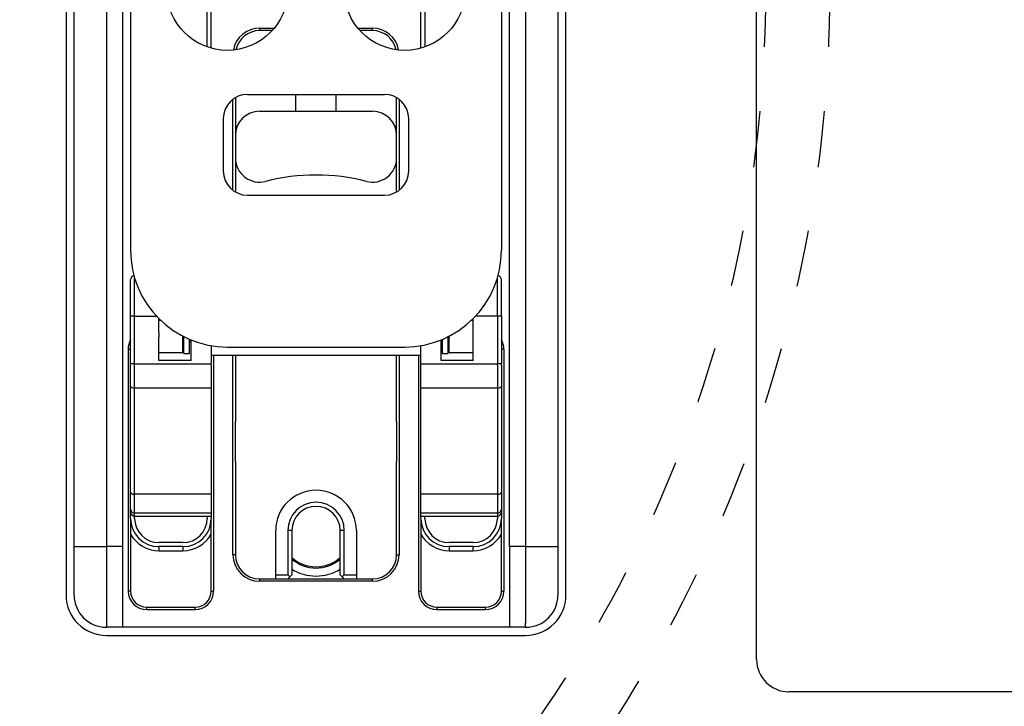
# Model space of a CAD drawing. Extents: x -1763 to 4575, y -3429 to 1051.
# Tile 154 of 174: x 3966 to 4088, y -1811 to -1726. Entities that reach past the tile are written whole.
import ezdxf

# ---------------------------------------------------------------- set-up
doc = ezdxf.new("R2010")
doc.units = 0
doc.linetypes.add('DASHED', pattern=[15, 7, -8])
doc.layers.get('0').update_dxf_attribs({"linetype": 'CONTINUOUS'})
doc.layers.add('1', color=7, linetype='CONTINUOUS')

# ---------------------------------------------------------------- blocks, each defined once
blk = doc.blocks.new('E7018-24101__1', base_point=(4200, -1958.68))
at = {"color": 1, "linetype": 'CONTINUOUS'}
for p, q in [((4057.65, -1804.88), (4057.65, -1638.88)), ((3972, -1646.88), (3972, -1796.88)), ((4034, -1796.88), (4034, -1646.88)), ((3977, -1801.88), (4029, -1801.88)), ((4180.31, -1808.88), (4061.65, -1808.88))]:
    blk.add_line(p, q, dxfattribs=at)
for centre, radius, start, end in [((3977, -1796.88), 5, 180, -90), ((4029, -1796.88), 5, -90, 0), ((4061.65, -1804.88), 4, 180, -90)]:
    blk.add_arc(centre, radius, start, end, dxfattribs=at)
blk = doc.blocks.new('BUSHING_E7018-21702_1__68', base_point=(4008, -1793.38))
at = {"color": 1, "linetype": 'CONTINUOUS'}
for radius, start, end in [(5, 0, 180), (4.5, -131.8103, -75), (4.5, -75, -48.1897)]:
    blk.add_arc((4003, -1788.88), radius, start, end, dxfattribs=at)
blk = doc.blocks.new('BUSHINGS_POGOTOWER__71', base_point=(4008, -1793.38))
blk.add_blockref('BUSHING_E7018-21702_1__68', (4008, -1793.38))
blk = doc.blocks.new('SMALLPARTS__109', base_point=(4240, -1972.18))
blk.add_blockref('BUSHINGS_POGOTOWER__71', (4008, -1793.38))
blk = doc.blocks.new('E7018-64101__110', base_point=(4240, -1972.18))
for name, p in [('SMALLPARTS__109', (4240, -1972.18)), ('E7018-24101__1', (4200, -1958.68))]:
    blk.add_blockref(name, p)
blk = doc.blocks.new('DUT_BOARD__111', base_point=(4184.31, -1929.7))
at = {"color": 1, "linetype": 'CONTINUOUS'}
for p, q in [((4057.65, -1804.88), (4057.65, -1638.88)), ((4180.31, -1808.88), (4061.65, -1808.88))]:
    blk.add_line(p, q, dxfattribs=at)
blk.add_arc((4061.65, -1804.88), 4, 180, -90, dxfattribs=at)
blk = doc.blocks.new('STIFF_ASSY_DUTBD__112', base_point=(4240, -1972.18))
for name, p in [('E7018-64101__110', (4240, -1972.18)), ('DUT_BOARD__111', (4184.31, -1929.7))]:
    blk.add_blockref(name, p)
blk = doc.blocks.new('DOWEL_PIN_5X22DIN6325__154', base_point=(3993, -1780.38))
at = {"color": 1, "linetype": 'CONTINUOUS'}
blk.add_line((3993, -1780.38), (3993, -1775.38), dxfattribs=at)
blk = doc.blocks.new('DOWEL_PIN_5X22DIN6325__155', base_point=(4013, -1780.38))
at = {"color": 1, "linetype": 'CONTINUOUS'}
blk.add_line((4013, -1775.38), (4013, -1780.38), dxfattribs=at)
blk = doc.blocks.new('NEEDLE_BEARING_0509_1__156', base_point=(4025.5, -1781.38))
at = {"color": 1, "linetype": 'CONTINUOUS'}
blk.add_line((4025.5, -1774.38), (4025.5, -1781.38), dxfattribs=at)
blk = doc.blocks.new('NEEDLE_BEARING_0509_3__158', base_point=(3980.5, -1781.38))
at = {"color": 1, "linetype": 'CONTINUOUS'}
blk.add_line((3980.5, -1781.38), (3980.5, -1774.38), dxfattribs=at)
blk = doc.blocks.new('BEARING_PARTS__159', base_point=(3980.5, -1781.38))
for name, p in [('NEEDLE_BEARING_0509_3__158', (3980.5, -1781.38)), ('NEEDLE_BEARING_0509_1__156', (4025.5, -1781.38)), ('DOWEL_PIN_5X22DIN6325__154', (3993, -1780.38)), ('DOWEL_PIN_5X22DIN6325__155', (4013, -1780.38))]:
    blk.add_blockref(name, p)
blk = doc.blocks.new('PLATE_E7018-27702__160', base_point=(3973, -1800.88))
at = {"color": 1, "linetype": 'CONTINUOUS'}
for p, q in [((3973, -1743.88), (3973, -1699.88)), ((4033, -1699.88), (4033, -1743.88)), ((3973, -1745.88), (3973, -1743.88)), ((4033, -1743.88), (4033, -1745.88)), ((3973, -1746.88), (3973, -1745.88)), ((4033, -1745.88), (4033, -1746.88)), ((3973, -1748.88), (3973, -1746.88)), ((4033, -1746.88), (4033, -1748.88)), ((3973, -1775.38), (3973, -1748.88)), ((4033, -1748.88), (4033, -1775.38)), ((3983.5, -1764.38), (3983.5, -1764.88)), ((4022.5, -1764.88), (4022.5, -1764.38)), ((3986.5, -1764.88), (3986.5, -1764.79)), ((4019.5, -1764.79), (4019.5, -1764.88)), ((3980, -1770.97), (3980, -1768.38)), ((3980.5, -1771.22), (3980.5, -1768.38)), ((3990, -1768.38), (3990, -1771.22)), ((4016, -1771.22), (4016, -1768.38)), ((4025.5, -1768.38), (4025.5, -1771.22)), ((4026, -1768.38), (4026, -1770.97)), ((3980, -1784.14), (3980, -1770.97)), ((3980.5, -1774.38), (3980.5, -1771.22)), ((3990, -1771.22), (3990, -1784.39)), ((4016, -1784.39), (4016, -1771.22)), ((4025.5, -1771.22), (4025.5, -1774.38)), ((4026, -1770.97), (4026, -1784.14)), ((3980.5, -1781.38), (3980.5, -1774.38)), ((4025.5, -1774.38), (4025.5, -1781.38)), ((3973, -1777.38), (3973, -1775.38)), ((4033, -1775.38), (4033, -1777.38)), ((3973, -1777.88), (3973, -1777.38)), ((3973, -1778.38), (3973, -1777.88)), ((4033, -1777.38), (4033, -1777.88)), ((4033, -1777.88), (4033, -1778.38)), ((3973, -1780.38), (3973, -1778.38)), ((4033, -1778.38), (4033, -1780.38)), ((3973, -1790.88), (3973, -1780.38)), ((4033, -1780.38), (4033, -1790.88)), ((3980.5, -1784.39), (3980.5, -1781.38)), ((4025.5, -1781.38), (4025.5, -1784.39)), ((3980, -1786.23), (3980, -1784.14)), ((4026, -1784.14), (4026, -1786.23)), ((3980.5, -1786.71), (3980.5, -1784.39)), ((3990, -1784.39), (3990, -1786.71)), ((4016, -1786.71), (4016, -1784.39)), ((4025.5, -1784.39), (4025.5, -1786.71)), ((3980, -1786.59), (3980, -1786.23)), ((3980, -1787.38), (3980, -1786.59)), ((4026, -1786.23), (4026, -1786.59)), ((4026, -1786.59), (4026, -1787.38)), ((3980.5, -1787.09), (3980.5, -1786.71)), ((3980.5, -1787.38), (3980.5, -1787.09)), ((3989.5, -1787.09), (3989.5, -1787.38)), ((3990, -1786.71), (3990, -1787.09)), ((3990, -1787.09), (3990, -1787.38)), ((4016, -1787.09), (4016, -1786.71)), ((4016, -1787.38), (4016, -1787.09)), ((4016.5, -1787.38), (4016.5, -1787.09)), ((4025.5, -1786.71), (4025.5, -1787.09)), ((4025.5, -1787.09), (4025.5, -1787.38)), ((3973, -1796.88), (3973, -1790.88)), ((3986.5, -1790.38), (3983.5, -1790.38)), ((3986.5, -1790.88), (3983.5, -1790.88)), ((3983.5, -1790.88), (3983.5, -1791.38)), ((3983.5, -1791.38), (3986.5, -1791.38)), ((3986.5, -1790.88), (3986.5, -1791.38)), ((4022.5, -1790.38), (4019.5, -1790.38)), ((4022.5, -1790.88), (4019.5, -1790.88)), ((4019.5, -1790.88), (4019.5, -1791.38)), ((4019.5, -1791.38), (4022.5, -1791.38)), ((4022.5, -1791.38), (4022.5, -1790.88)), ((4033, -1790.88), (4033, -1796.88)), ((3977, -1800.38), (3977, -1800.88)), ((3979, -1800.88), (3977, -1800.88)), ((4027, -1800.88), (3979, -1800.88)), ((4029, -1800.88), (4027, -1800.88)), ((4029, -1800.88), (4029, -1800.38))]:
    blk.add_line(p, q, dxfattribs=at)
for centre, radius, start, end in [((3986.5, -1768.38), 3.5, 88.3628, 90), ((3986.5, -1768.38), 3, 88.0898, 90), ((3986.5, -1768.38), 3, 70.5288, 74.534), ((4019.5, -1768.38), 3, 105.466, 109.4712), ((4019.5, -1768.38), 3.5, 90, 91.6372), ((4019.5, -1768.38), 3, 90, 91.9102), ((3983.5, -1787.38), 3.5, 180, -90), ((3983.5, -1787.38), 3, 180, -90), ((3986.5, -1787.38), 3, -90, 0), ((3986.5, -1787.38), 3.5, -90, 0), ((4019.5, -1787.38), 3.5, 180, -90), ((4019.5, -1787.38), 3, 180, -90), ((4022.5, -1787.38), 3, -90, 0), ((4022.5, -1787.38), 3.5, -90, 0), ((3983.5, -1787.38), 4, -151.045, -90), ((3986.5, -1787.38), 4, -90, -28.955), ((4019.5, -1787.38), 4, -151.045, -90), ((4022.5, -1787.38), 4, -90, -28.955), ((4003, -1788.93), 4.6, -130.7057, -49.2943), ((4003, -1788.93), 5.6, -122.3924, -57.6076), ((3977, -1796.88), 4, 180, -90), ((4029, -1796.88), 4, -90, 0)]:
    blk.add_arc(centre, radius, start, end, dxfattribs=at)
blk = doc.blocks.new('PLATE_ASSY_E7018-67702_161', base_point=(3973, -1800.88))
for name, p in [('PLATE_E7018-27702__160', (3973, -1800.88)), ('BEARING_PARTS__159', (3980.5, -1781.38))]:
    blk.add_blockref(name, p)
blk = doc.blocks.new('DOWEL_PIN_5X50_DIN6325_162', base_point=(4000.5, -1736.88))
at = {"color": 1, "linetype": 'CONTINUOUS'}
for p, q in [((4000.5, -1708.88), (4000.5, -1706.88)), ((4005.5, -1708.88), (4005.5, -1706.88)), ((4000.5, -1736.88), (4000.5, -1734.79)), ((4005.5, -1736.88), (4005.5, -1734.79))]:
    blk.add_line(p, q, dxfattribs=at)
blk = doc.blocks.new('LATCH_E7018-21201_1__164', base_point=(3993, -1794.88))
at = {"color": 1, "linetype": 'CONTINUOUS'}
for p, q in [((3996, -1736.88), (4010, -1736.88)), ((3993, -1739.88), (3993, -1742.68)), ((4013, -1742.68), (4013, -1739.88)), ((3993, -1742.68), (3993, -1746.38)), ((4013, -1745.88), (4013, -1742.68)), ((4013, -1746.89), (4013, -1745.88)), ((3993, -1746.38), (3993, -1746.89)), ((3993, -1767.19), (3993, -1775.38)), ((4013, -1775.38), (4013, -1767.19)), ((3993, -1780.38), (3993, -1775.38)), ((4013, -1775.38), (4013, -1780.38)), ((3993, -1780.38), (3993, -1787.88)), ((4013, -1787.78), (4013, -1780.38)), ((4013, -1791.88), (4013, -1787.78)), ((3993, -1787.88), (3993, -1791.88)), ((3998, -1794.38), (3998, -1788.88)), ((3999.5, -1788.88), (3999.5, -1794.38)), ((4000, -1788.88), (3999.5, -1788.88)), ((4000, -1788.88), (4000, -1794.38)), ((4006, -1794.38), (4006, -1788.88)), ((4006.5, -1788.88), (4006, -1788.88)), ((4006.5, -1794.38), (4006.5, -1788.88)), ((4008, -1788.88), (4008, -1794.38)), ((3996, -1794.88), (3998, -1794.88)), ((3998, -1794.88), (3998, -1794.38)), ((3998, -1794.38), (3999.5, -1794.38)), ((3998, -1794.88), (3999.5, -1794.88)), ((3999.5, -1794.38), (3999.75, -1794.63)), ((3999.75, -1794.63), (3999.5, -1794.88)), ((4000, -1794.38), (3999.75, -1794.63)), ((4006, -1794.38), (4006.25, -1794.63)), ((4006.5, -1794.38), (4006.25, -1794.63)), ((4006.5, -1794.88), (4006.25, -1794.63)), ((4006.5, -1794.38), (4008, -1794.38)), ((4006.5, -1794.88), (4008, -1794.88)), ((4008, -1794.38), (4008, -1794.88)), ((4008, -1794.88), (4010, -1794.88))]:
    blk.add_line(p, q, dxfattribs=at)
for centre, radius, start, end in [((3996, -1739.88), 3, 90, 180), ((4010, -1739.88), 3, 0, 90), ((3996, -1742.68), 3, 180, -75.5225), ((4010, -1742.68), 3, -104.4775, 0), ((4003, -1769.79), 25, 90, 104.4775), ((4003, -1769.79), 25, 75.5225, 90), ((4003, -1788.88), 5, 0, 180), ((4003, -1788.88), 3.5, 0, 180), ((4003, -1788.88), 3, 0, 180), ((3996, -1791.88), 3, 180, -90), ((4010, -1791.88), 3, -90, 0)]:
    blk.add_arc(centre, radius, start, end, dxfattribs=at)
blk = doc.blocks.new('LOCK_ASSY__165', base_point=(3993, -1794.88))
for name, p in [('DOWEL_PIN_5X50_DIN6325_162', (4000.5, -1736.88)), ('LATCH_E7018-21201_1__164', (3993, -1794.88))]:
    blk.add_blockref(name, p)
blk = doc.blocks.new('LEVER_E7018-25001__166', base_point=(3980, -1766.12))
at = {"color": 1, "linetype": 'CONTINUOUS'}
for p, q in [((3980, -1658.71), (3980, -1658.3)), ((3981, -1657.3), (3983.5, -1657.3)), ((3981, -1657.79), (3981, -1657.3)), ((3981, -1658.52), (3981, -1657.79)), ((3983.5, -1657.79), (3981, -1657.79)), ((3986.5, -1657.3), (3990, -1657.3)), ((3990, -1657.79), (3986.5, -1657.79)), ((3990, -1657.3), (3990, -1657.79)), ((3990, -1657.79), (3990, -1658.52)), ((4016, -1657.3), (4019.5, -1657.3)), ((4016, -1657.79), (4016, -1657.3)), ((4019.5, -1657.79), (4016, -1657.79)), ((4016, -1658.52), (4016, -1657.79)), ((4022.5, -1657.3), (4025, -1657.3)), ((4025, -1657.79), (4022.5, -1657.79)), ((4025, -1657.79), (4025, -1657.3)), ((4025, -1658.52), (4025, -1657.79)), ((4026, -1658.3), (4026, -1658.71)), ((3980, -1659.12), (3980, -1658.71)), ((3980, -1660.55), (3980, -1659.12)), ((3981, -1658.52), (3981, -1659.69)), ((3983.5, -1658.52), (3981, -1658.52)), ((3990, -1658.52), (3986.5, -1658.52)), ((3990, -1658.52), (3990, -1659.69)), ((4019.5, -1658.52), (4016, -1658.52)), ((4016, -1659.69), (4016, -1658.52)), ((4025, -1658.52), (4022.5, -1658.52)), ((4025, -1658.52), (4025, -1659.69)), ((4026, -1658.71), (4026, -1659.12)), ((4026, -1659.12), (4026, -1660.55)), ((3980, -1661.55), (3980, -1660.55)), ((3981, -1660.69), (3981, -1659.69)), ((3983.5, -1659.69), (3981, -1659.69)), ((3981, -1662.92), (3981, -1660.69)), ((3983.5, -1660.69), (3981, -1660.69)), ((3990, -1659.69), (3986.5, -1659.69)), ((3990, -1660.69), (3986.5, -1660.69)), ((3990, -1659.69), (3990, -1660.69)), ((3990, -1660.69), (3990, -1663.42)), ((4019.5, -1659.69), (4016, -1659.69)), ((4016, -1660.69), (4016, -1659.69)), ((4019.5, -1660.69), (4016, -1660.69)), ((4016, -1663.42), (4016, -1660.69)), ((4025, -1659.69), (4022.5, -1659.69)), ((4025, -1660.69), (4022.5, -1660.69)), ((4025, -1660.69), (4025, -1659.69)), ((4025, -1662.92), (4025, -1660.69)), ((4026, -1660.55), (4026, -1661.55)), ((3980, -1663.42), (3980, -1661.55)), ((4026, -1661.55), (4026, -1663.42)), ((3980, -1664.42), (3980, -1663.42)), ((3980, -1668.38), (3980, -1664.42)), ((3990, -1663.42), (3990, -1664.42)), ((3990, -1664.42), (3990, -1668.88)), ((4016, -1664.42), (4016, -1663.42)), ((4016, -1668.88), (4016, -1664.42)), ((4026, -1663.42), (4026, -1664.42)), ((4026, -1664.42), (4026, -1668.38)), ((3980, -1669.38), (3980, -1668.38)), ((3980, -1675.29), (3980, -1669.38)), ((3990, -1668.88), (3990, -1669.88)), ((4016, -1669.88), (4016, -1668.88)), ((4026, -1668.38), (4026, -1669.38)), ((4026, -1669.38), (4026, -1675.29)), ((3990, -1669.88), (3990, -1675.29)), ((4016, -1675.29), (4016, -1669.88)), ((3980, -1675.38), (3980, -1675.29)), ((3980, -1675.38), (3980, -1676.21)), ((3990, -1675.29), (3990, -1675.34)), ((3990, -1675.34), (3990, -1675.38)), ((3990, -1675.38), (3990, -1680.31)), ((4016, -1675.34), (4016, -1675.29)), ((4016, -1675.38), (4016, -1675.34)), ((4016, -1680.31), (4016, -1675.38)), ((4026, -1675.29), (4026, -1675.38)), ((4026, -1675.38), (4026, -1676.21)), ((3980, -1681.18), (3980, -1676.21)), ((4026, -1681.18), (4026, -1676.21)), ((3981, -1680.31), (3981, -1688.97)), ((3990, -1680.62), (3990, -1680.31)), ((4016, -1680.62), (4016, -1680.31)), ((4025, -1680.31), (4025, -1688.97)), ((3980, -1681.18), (3980, -1684.38)), ((3990, -1680.62), (4016, -1680.62)), ((4026, -1681.18), (4026, -1684.38)), ((3980, -1684.38), (3980, -1688.97)), ((4026, -1684.38), (4026, -1688.97)), ((3980, -1688.97), (3980, -1737.29)), ((3980, -1688.97), (3981, -1688.97)), ((4025, -1688.97), (3981, -1688.97)), ((4025, -1688.97), (4026, -1688.97)), ((4026, -1688.97), (4026, -1737.29)), ((4011.5, -1696.38), (3994.5, -1696.38)), ((3991.5, -1699.38), (3991.5, -1705.88)), ((4014.5, -1705.88), (4014.5, -1699.38)), ((3994.5, -1708.88), (4011.5, -1708.88)), ((3994.5, -1734.79), (4011.5, -1734.79)), ((3980, -1737.29), (3980, -1748.16)), ((3991.5, -1737.79), (3991.5, -1744.29)), ((4014.5, -1744.29), (4014.5, -1737.79)), ((4026, -1737.29), (4026, -1748.16)), ((3994.5, -1747.29), (4011.5, -1747.29)), ((3980, -1748.16), (3980, -1749.16)), ((4026, -1748.16), (4026, -1749.16)), ((3980, -1749.16), (3980, -1754.12)), ((4026, -1749.16), (4026, -1754.12)), ((3992, -1766.12), (4014, -1766.12))]:
    blk.add_line(p, q, dxfattribs=at)
for centre in [(3992, -1721.83), (4014, -1721.83)]:
    blk.add_circle(centre, 7.5, dxfattribs=at)
for centre, radius, start, end in [((3981, -1658.3), 1, 90, 180), ((4025, -1658.3), 1, 0, 90), ((3994.5, -1699.38), 3, 90, 180), ((4011.5, -1699.38), 3, 0, 90), ((3994.5, -1705.88), 3, 180, -90), ((4011.5, -1705.88), 3, -90, 0), ((3994.5, -1737.79), 3, 90, 180), ((4011.5, -1737.79), 3, 0, 90), ((3994.5, -1744.29), 3, 180, -90), ((4011.5, -1744.29), 3, -90, 0), ((3992, -1754.12), 12, 180, -90), ((4014, -1754.12), 12, -90, 0)]:
    blk.add_arc(centre, radius, start, end, dxfattribs=at)
for points in [[(3980, -1658.71), (3980, -1658.55), (3980.05, -1658.39), (3980.22, -1658.11), (3980.35, -1657.99), (3980.65, -1657.83), (3980.82, -1657.79), (3981, -1657.79)], [(4025, -1657.79), (4025.18, -1657.79), (4025.35, -1657.83), (4025.65, -1657.99), (4025.78, -1658.11), (4025.95, -1658.39), (4026, -1658.55), (4026, -1658.71)], [(3981, -1658.52), (3980.82, -1658.52), (3980.65, -1658.54), (3980.35, -1658.65), (3980.22, -1658.73), (3980.05, -1658.91), (3980, -1659.02), (3980, -1659.12)], [(4025, -1658.52), (4025.18, -1658.52), (4025.35, -1658.54), (4025.65, -1658.65), (4025.78, -1658.73), (4025.95, -1658.91), (4026, -1659.02), (4026, -1659.12)], [(3981, -1659.69), (3980.82, -1659.69), (3980.65, -1659.73), (3980.35, -1659.88), (3980.22, -1659.99), (3980.05, -1660.25), (3980, -1660.4), (3980, -1660.55)], [(3980, -1661.55), (3980, -1661.4), (3980.05, -1661.25), (3980.22, -1660.99), (3980.35, -1660.88), (3980.65, -1660.73), (3980.82, -1660.69), (3981, -1660.69)], [(4026, -1660.55), (4026, -1660.4), (4025.95, -1660.25), (4025.78, -1659.99), (4025.65, -1659.88), (4025.35, -1659.73), (4025.18, -1659.69), (4025, -1659.69)], [(4025, -1660.69), (4025.18, -1660.69), (4025.35, -1660.73), (4025.65, -1660.88), (4025.78, -1660.99), (4025.95, -1661.25), (4026, -1661.4), (4026, -1661.55)], [(3981, -1680.31), (3980.82, -1680.31), (3980.65, -1680.35), (3980.35, -1680.5), (3980.22, -1680.61), (3980.05, -1680.88), (3980, -1681.03), (3980, -1681.18)], [(4026, -1681.18), (4026, -1681.03), (4025.95, -1680.88), (4025.78, -1680.61), (4025.65, -1680.5), (4025.35, -1680.35), (4025.18, -1680.31), (4025, -1680.31)]]:
    blk.add_open_spline(points, degree=3, knots=[0, 0, 0, 0, 1, 1, 2, 2, 3, 3, 3, 3], dxfattribs=at)
blk = doc.blocks.new('RETAIN_RING_DIN6799-4__168', base_point=(3986.6, -1766.94))
at = {"color": 1, "linetype": 'CONTINUOUS'}
for p, q in [((3986.6, -1766.94), (3986.6, -1764.84)), ((3987.3, -1766.94), (3987.3, -1765.16)), ((3986.6, -1766.94), (3987.3, -1766.94))]:
    blk.add_line(p, q, dxfattribs=at)
blk = doc.blocks.new('RETAIN_RING_DIN6799-4__169', base_point=(4018.7, -1766.94))
at = {"color": 1, "linetype": 'CONTINUOUS'}
for p, q in [((4018.7, -1766.94), (4018.7, -1765.16)), ((4019.4, -1766.94), (4019.4, -1764.84)), ((4018.7, -1766.94), (4019.4, -1766.94))]:
    blk.add_line(p, q, dxfattribs=at)
blk = doc.blocks.new('CAM_E7018-25002__170', base_point=(3980, -1787.09))
at = {"color": 1, "linetype": 'CONTINUOUS'}
for p, q in [((3980, -1760.09), (3980, -1757.79)), ((3980.5, -1762.29), (3980.5, -1757.55)), ((4025.5, -1762.29), (4025.5, -1757.55)), ((4026, -1760.09), (4026, -1757.79)), ((3980, -1762.29), (3980, -1760.09)), ((4026, -1762.29), (4026, -1760.09)), ((3980, -1764.49), (3980, -1762.29)), ((3980.5, -1762.29), (3980, -1762.29)), ((3980.5, -1762.29), (3983.21, -1762.29)), ((3980.5, -1768.22), (3980.5, -1762.29)), ((3983.5, -1762.79), (3983.5, -1762.59)), ((3983.5, -1764.38), (3983.5, -1762.79)), ((4022.5, -1762.79), (4022.5, -1762.59)), ((4022.5, -1764.38), (4022.5, -1762.79)), ((4025.5, -1762.29), (4022.79, -1762.29)), ((4025.5, -1762.29), (4025.5, -1768.22)), ((4026, -1762.29), (4025.5, -1762.29)), ((4026, -1762.29), (4026, -1764.49)), ((3980, -1766.38), (3980, -1764.49)), ((3983.5, -1764.38), (3983.5, -1764.88)), ((4022.5, -1764.88), (4022.5, -1764.38)), ((4026, -1764.49), (4026, -1766.38)), ((3983.5, -1765.38), (3983.5, -1764.88)), ((3983.5, -1766.79), (3983.5, -1765.38)), ((3987.5, -1767.79), (3987.5, -1765.24)), ((4018.5, -1767.79), (4018.5, -1765.24)), ((4022.5, -1765.38), (4022.5, -1764.88)), ((4022.5, -1766.79), (4022.5, -1765.38)), ((3980, -1768.22), (3980, -1766.38)), ((3983.5, -1767.79), (3983.5, -1766.79)), ((3990, -1765.95), (3990, -1766.38)), ((3990, -1766.38), (3990, -1767.19)), ((4016, -1766.38), (4016, -1765.95)), ((4016, -1767.19), (4016, -1766.38)), ((4022.5, -1767.79), (4022.5, -1766.79)), ((4026, -1766.38), (4026, -1768.22)), ((3980, -1768.38), (3980, -1768.22)), ((3980.5, -1768.22), (3980, -1768.22)), ((3980.5, -1768.38), (3980.5, -1768.22)), ((3980.5, -1768.22), (3990, -1768.22)), ((3987.5, -1767.79), (3983.5, -1767.79)), ((4016, -1767.19), (3990, -1767.19)), ((3990, -1767.19), (3990, -1768.22)), ((3990, -1768.38), (3990, -1768.22)), ((4016, -1768.22), (4016, -1767.19)), ((4016, -1768.38), (4016, -1768.22)), ((4016, -1768.22), (4025.5, -1768.22)), ((4022.5, -1767.79), (4018.5, -1767.79)), ((4025.5, -1768.38), (4025.5, -1768.22)), ((4026, -1768.22), (4025.5, -1768.22)), ((4026, -1768.38), (4026, -1768.22)), ((3980, -1770.97), (3980, -1768.38)), ((3980.5, -1771.22), (3980.5, -1768.38)), ((3990, -1768.38), (3990, -1771.22)), ((4016, -1771.22), (4016, -1768.38)), ((4025.5, -1768.38), (4025.5, -1771.22)), ((4026, -1768.38), (4026, -1770.97)), ((3980, -1784.14), (3980, -1770.97)), ((3990, -1771.22), (3980.5, -1771.22)), ((3980.5, -1774.38), (3980.5, -1771.22)), ((3990, -1771.22), (3990, -1784.39)), ((4016, -1784.39), (4016, -1771.22)), ((4025.5, -1771.22), (4016, -1771.22)), ((4025.5, -1771.22), (4025.5, -1774.38)), ((4026, -1770.97), (4026, -1784.14)), ((3980.5, -1781.38), (3980.5, -1774.38)), ((4025.5, -1774.38), (4025.5, -1781.38)), ((3980.5, -1784.39), (3980.5, -1781.38)), ((4025.5, -1781.38), (4025.5, -1784.39)), ((3980, -1786.23), (3980, -1784.14)), ((4026, -1784.14), (4026, -1786.23)), ((3990, -1784.39), (3980.5, -1784.39)), ((3980.5, -1786.71), (3980.5, -1784.39)), ((3990, -1784.39), (3990, -1786.71)), ((4016, -1786.71), (4016, -1784.39)), ((4025.5, -1784.39), (4016, -1784.39)), ((4025.5, -1784.39), (4025.5, -1786.71)), ((3980, -1786.59), (3980, -1786.23)), ((4026, -1786.23), (4026, -1786.59)), ((3990, -1786.71), (3980.5, -1786.71)), ((3980.5, -1787.09), (3980.5, -1786.71)), ((3980.5, -1787.09), (3990, -1787.09)), ((3990, -1786.71), (3990, -1787.09)), ((4016, -1787.09), (4016, -1786.71)), ((4025.5, -1786.71), (4016, -1786.71)), ((4016, -1787.09), (4025.5, -1787.09)), ((4025.5, -1786.71), (4025.5, -1787.09))]:
    blk.add_line(p, q, dxfattribs=at)
for centre, start, end in [((3980.5, -1757.79), 98.3013, 180), ((4025.5, -1757.79), 0, 81.6987), ((3980.5, -1786.59), 180, -90), ((4025.5, -1786.59), -90, 0)]:
    blk.add_arc(centre, 0.5, start, end, dxfattribs=at)
for points in [[(3980, -1770.97), (3980, -1771.01), (3980.02, -1771.06), (3980.11, -1771.13), (3980.17, -1771.16), (3980.33, -1771.21), (3980.41, -1771.22), (3980.5, -1771.22)], [(4025.5, -1771.22), (4025.59, -1771.22), (4025.67, -1771.21), (4025.83, -1771.16), (4025.89, -1771.13), (4025.98, -1771.06), (4026, -1771.01), (4026, -1770.97)], [(3980, -1784.14), (3980, -1784.18), (3980.02, -1784.23), (3980.11, -1784.3), (3980.17, -1784.33), (3980.33, -1784.38), (3980.41, -1784.39), (3980.5, -1784.39)], [(4025.5, -1784.39), (4025.59, -1784.39), (4025.67, -1784.38), (4025.83, -1784.33), (4025.89, -1784.3), (4025.98, -1784.23), (4026, -1784.18), (4026, -1784.14)], [(3980, -1786.23), (3980, -1786.31), (3980.02, -1786.4), (3980.11, -1786.54), (3980.17, -1786.6), (3980.33, -1786.68), (3980.41, -1786.71), (3980.5, -1786.71)], [(4025.5, -1786.71), (4025.59, -1786.71), (4025.67, -1786.68), (4025.83, -1786.6), (4025.89, -1786.54), (4025.98, -1786.4), (4026, -1786.31), (4026, -1786.23)]]:
    blk.add_open_spline(points, degree=3, knots=[0, 0, 0, 0, 1, 1, 2, 2, 3, 3, 3, 3], dxfattribs=at)
blk = doc.blocks.new('PIN_E7018-23702_1__171', base_point=(3980, -1764.79))
at = {"color": 1, "linetype": 'CONTINUOUS'}
for p, q in [((3980, -1762.29), (3980, -1760.09)), ((4026, -1762.29), (4026, -1760.09)), ((3980, -1764.49), (3980, -1762.29)), ((4026, -1762.29), (4026, -1764.49)), ((3986.5, -1764.79), (3986.51, -1764.79)), ((4019.49, -1764.79), (4019.5, -1764.79))]:
    blk.add_line(p, q, dxfattribs=at)
blk = doc.blocks.new('RAIL_E7018-23701_1__173', base_point=(3980, -1766.79))
at = {"color": 1, "linetype": 'CONTINUOUS'}
for p, q in [((3983.5, -1649.79), (3983.5, -1645.79)), ((3983.5, -1645.79), (3986.5, -1645.79)), ((3986.5, -1649.79), (3986.5, -1645.79)), ((3983.5, -1649.79), (3986.5, -1649.79)), ((3983.5, -1652.38), (3983.5, -1649.79)), ((3986.5, -1652.38), (3986.5, -1649.79)), ((3983.5, -1652.38), (3983.5, -1652.88)), ((3983.5, -1653.38), (3983.5, -1652.88)), ((3983.5, -1662.92), (3983.5, -1653.38)), ((3986.5, -1652.88), (3986.5, -1652.38)), ((3986.5, -1653.38), (3986.5, -1652.88)), ((3986.5, -1662.92), (3986.5, -1653.38)), ((3980.5, -1662.92), (3980, -1663.42)), ((3983.5, -1662.92), (3980.5, -1662.92)), ((3980.5, -1664.42), (3980.5, -1662.92)), ((3983.5, -1664.42), (3983.5, -1662.92)), ((3989.5, -1662.92), (3986.5, -1662.92)), ((3986.5, -1664.42), (3986.5, -1662.92)), ((3989.5, -1662.92), (3990, -1663.42)), ((3989.5, -1662.92), (3989.5, -1664.42)), ((3980, -1664.42), (3980, -1663.42)), ((3980.5, -1664.42), (3980, -1664.42)), ((3980, -1668.38), (3980, -1664.42)), ((3983.5, -1664.42), (3980.5, -1664.42)), ((3989.5, -1664.42), (3986.5, -1664.42)), ((3989.5, -1664.42), (3990, -1664.42)), ((3990, -1663.42), (3990, -1664.42)), ((3990, -1664.42), (3990, -1668.88)), ((3980, -1669.38), (3980, -1668.38)), ((3980, -1675.29), (3980, -1669.38)), ((3990, -1668.88), (3990, -1669.88)), ((3990, -1669.88), (3990, -1675.29)), ((3980, -1675.38), (3980, -1675.29)), ((3980, -1675.38), (3980, -1676.21)), ((3980.5, -1675.38), (3980.5, -1675.29)), ((3990, -1675.29), (3990, -1675.34)), ((3990, -1675.34), (3990, -1675.38)), ((3990, -1675.38), (3990, -1680.31)), ((3980, -1681.18), (3980, -1676.21)), ((3990, -1680.62), (3990, -1680.31)), ((3980, -1681.18), (3980, -1684.38)), ((3980, -1684.38), (3980, -1688.97)), ((3980, -1688.97), (3980, -1737.29)), ((3989.5, -1728.9), (3989.5, -1714.76)), ((3990, -1729.06), (3990, -1714.61)), ((3980, -1737.29), (3980, -1748.16)), ((3980, -1748.16), (3980, -1749.16)), ((3983.5, -1762.79), (3983.5, -1762.59)), ((3983.5, -1764.38), (3983.5, -1762.79)), ((3983.5, -1762.79), (3983.7, -1762.79)), ((3983.5, -1764.38), (3983.5, -1764.88)), ((3983.5, -1765.38), (3983.5, -1764.88)), ((3983.5, -1766.79), (3983.5, -1765.38)), ((3986.5, -1764.88), (3986.5, -1764.79)), ((3986.5, -1765.38), (3986.5, -1764.88)), ((3986.5, -1766.79), (3986.5, -1765.38)), ((3983.5, -1766.79), (3986.5, -1766.79))]:
    blk.add_line(p, q, dxfattribs=at)
blk = doc.blocks.new('RAIL_E7018-23701_2__174', base_point=(4016, -1766.79))
at = {"color": 1, "linetype": 'CONTINUOUS'}
for p, q in [((4019.5, -1645.79), (4022.5, -1645.79)), ((4019.5, -1649.79), (4019.5, -1645.79)), ((4022.5, -1649.79), (4022.5, -1645.79)), ((4019.5, -1649.79), (4022.5, -1649.79)), ((4019.5, -1652.38), (4019.5, -1649.79)), ((4022.5, -1652.38), (4022.5, -1649.79)), ((4019.5, -1652.38), (4019.5, -1652.88)), ((4019.5, -1653.38), (4019.5, -1652.88)), ((4019.5, -1662.92), (4019.5, -1653.38)), ((4022.5, -1652.88), (4022.5, -1652.38)), ((4022.5, -1653.38), (4022.5, -1652.88)), ((4022.5, -1662.92), (4022.5, -1653.38)), ((4016.5, -1662.92), (4016, -1663.42)), ((4019.5, -1662.92), (4016.5, -1662.92)), ((4016.5, -1664.42), (4016.5, -1662.92)), ((4019.5, -1664.42), (4019.5, -1662.92)), ((4022.5, -1664.42), (4022.5, -1662.92)), ((4025.5, -1662.92), (4022.5, -1662.92)), ((4025.5, -1662.92), (4025.5, -1664.42)), ((4025.5, -1662.92), (4026, -1663.42)), ((4016, -1664.42), (4016, -1663.42)), ((4016, -1668.88), (4016, -1664.42)), ((4016.5, -1664.42), (4016, -1664.42)), ((4019.5, -1664.42), (4016.5, -1664.42)), ((4025.5, -1664.42), (4022.5, -1664.42)), ((4025.5, -1664.42), (4026, -1664.42)), ((4026, -1663.42), (4026, -1664.42)), ((4026, -1664.42), (4026, -1668.38)), ((4016, -1669.88), (4016, -1668.88)), ((4026, -1668.38), (4026, -1669.38)), ((4026, -1669.38), (4026, -1675.29)), ((4016, -1675.29), (4016, -1669.88)), ((4016, -1675.34), (4016, -1675.29)), ((4016, -1675.38), (4016, -1675.34)), ((4016, -1680.31), (4016, -1675.38)), ((4016.5, -1675.38), (4016.5, -1675.29)), ((4025.5, -1675.29), (4025.5, -1675.38)), ((4026, -1675.29), (4026, -1675.38)), ((4026, -1675.38), (4026, -1676.21)), ((4026, -1681.18), (4026, -1676.21)), ((4016, -1680.62), (4016, -1680.31)), ((4026, -1681.18), (4026, -1684.38)), ((4026, -1684.38), (4026, -1688.97)), ((4026, -1688.97), (4026, -1737.29)), ((4016, -1729.06), (4016, -1714.61)), ((4016.5, -1714.76), (4016.5, -1728.9)), ((4026, -1737.29), (4026, -1748.16)), ((4026, -1748.16), (4026, -1749.16)), ((4022.3, -1762.79), (4022.5, -1762.79)), ((4022.5, -1762.79), (4022.5, -1762.59)), ((4022.5, -1764.38), (4022.5, -1762.79)), ((4022.5, -1764.88), (4022.5, -1764.38)), ((4019.5, -1764.79), (4019.5, -1764.88)), ((4019.5, -1765.38), (4019.5, -1764.88)), ((4019.5, -1766.79), (4019.5, -1765.38)), ((4022.5, -1765.38), (4022.5, -1764.88)), ((4022.5, -1766.79), (4022.5, -1765.38)), ((4019.5, -1766.79), (4022.5, -1766.79))]:
    blk.add_line(p, q, dxfattribs=at)
blk = doc.blocks.new('CLAMP_ASSY__176', base_point=(3980, -1787.09))
for name, p in [('RAIL_E7018-23701_1__173', (3980, -1766.79)), ('RAIL_E7018-23701_2__174', (4016, -1766.79)), ('LEVER_E7018-25001__166', (3980, -1766.12)), ('CAM_E7018-25002__170', (3980, -1787.09)), ('PIN_E7018-23702_1__171', (3980, -1764.79)), ('RETAIN_RING_DIN6799-4__168', (3986.6, -1766.94)), ('RETAIN_RING_DIN6799-4__169', (4018.7, -1766.94))]:
    blk.add_blockref(name, p)
blk = doc.blocks.new('PIN_E7018-23703_8__178', base_point=(4029, -1780.38))
at = {"color": 1, "linetype": 'CONTINUOUS'}
for p, q in [((4029, -1775.38), (4029, -1775.88)), ((4033, -1775.38), (4033, -1777.38)), ((4029, -1775.88), (4029, -1779.88)), ((4033, -1778.38), (4033, -1780.38)), ((4029, -1779.88), (4029, -1780.32)), ((4029, -1780.32), (4029, -1780.38))]:
    blk.add_line(p, q, dxfattribs=at)
blk = doc.blocks.new('PIN_E7018-23703_7__179', base_point=(4029, -1748.88))
at = {"color": 1, "linetype": 'CONTINUOUS'}
for p, q in [((4029, -1743.88), (4029, -1744.38)), ((4033, -1743.88), (4033, -1745.88)), ((4029, -1744.38), (4029, -1748.38)), ((4033, -1746.88), (4033, -1748.88)), ((4029, -1748.38), (4029, -1748.82)), ((4029, -1748.82), (4029, -1748.88))]:
    blk.add_line(p, q, dxfattribs=at)
blk = doc.blocks.new('PIN_E7018-23703_2__183', base_point=(3973, -1748.88))
at = {"color": 1, "linetype": 'CONTINUOUS'}
for p, q in [((3973, -1745.88), (3973, -1743.88)), ((3977, -1743.88), (3977, -1744.38)), ((3977, -1744.38), (3977, -1748.38)), ((3973, -1748.88), (3973, -1746.88)), ((3977, -1748.38), (3977, -1748.88))]:
    blk.add_line(p, q, dxfattribs=at)
blk = doc.blocks.new('PIN_E7018-23703_1__184', base_point=(3973, -1780.38))
at = {"color": 1, "linetype": 'CONTINUOUS'}
for p, q in [((3973, -1777.38), (3973, -1775.38)), ((3977, -1775.38), (3977, -1775.88)), ((3977, -1775.88), (3977, -1779.88)), ((3973, -1780.38), (3973, -1778.38)), ((3977, -1779.88), (3977, -1780.38))]:
    blk.add_line(p, q, dxfattribs=at)
blk = doc.blocks.new('LATCHPINS__185', base_point=(3973, -1780.38))
for name, p in [('PIN_E7018-23703_2__183', (3973, -1748.88)), ('PIN_E7018-23703_7__179', (4029, -1748.88)), ('PIN_E7018-23703_1__184', (3973, -1780.38)), ('PIN_E7018-23703_8__178', (4029, -1780.38))]:
    blk.add_blockref(name, p)
blk = doc.blocks.new('Z_STAGE_PLATE__186', base_point=(3973, -1800.88))
at = {"color": 1, "linetype": 'CONTINUOUS'}
for p, q in [((3979, -1652.88), (3979, -1790.88)), ((4027, -1790.88), (4027, -1652.88)), ((3973, -1743.88), (3973, -1699.88)), ((3977, -1699.88), (3977, -1743.88)), ((4029, -1699.88), (4029, -1743.88)), ((4033, -1699.88), (4033, -1743.88)), ((3996, -1726.58), (3996, -1726.88)), ((3996, -1726.58), (3997.81, -1726.58)), ((4008.19, -1726.58), (4010, -1726.58)), ((4010, -1726.88), (4010, -1726.58)), ((3997.55, -1726.88), (3996, -1726.88)), ((4010, -1726.88), (4008.45, -1726.88)), ((3993, -1735.19), (3993, -1739.88)), ((4013, -1739.88), (4013, -1735.19)), ((3992.7, -1746.69), (3992.7, -1735.39)), ((4013.3, -1735.39), (4013.3, -1746.69)), ((3993, -1739.88), (3993, -1742.68)), ((4013, -1742.68), (4013, -1739.88)), ((3993, -1742.68), (3993, -1746.38)), ((4013, -1745.88), (4013, -1742.68)), ((3973, -1745.88), (3973, -1743.88)), ((3977, -1743.88), (3977, -1744.38)), ((4029, -1743.88), (4029, -1744.38)), ((4033, -1743.88), (4033, -1745.88)), ((3977, -1744.38), (3977, -1748.38)), ((4029, -1744.38), (4029, -1748.38)), ((3973, -1746.88), (3973, -1745.88)), ((4013, -1746.89), (4013, -1745.88)), ((4033, -1745.88), (4033, -1746.88)), ((3973, -1748.88), (3973, -1746.88)), ((3993, -1746.38), (3993, -1746.89)), ((4033, -1746.88), (4033, -1748.88)), ((3977, -1748.38), (3977, -1748.88)), ((4029, -1748.38), (4029, -1748.82)), ((3973, -1775.38), (3973, -1748.88)), ((3977, -1748.88), (3977, -1775.38)), ((4029, -1748.82), (4029, -1748.88)), ((4029, -1748.88), (4029, -1775.38)), ((4033, -1748.88), (4033, -1775.38)), ((3979.7, -1766.38), (3980, -1766.38)), ((3979.7, -1766.38), (3979.7, -1796.38)), ((3980, -1768.22), (3980, -1766.38)), ((3990, -1766.38), (3990, -1767.19)), ((4016, -1767.19), (4016, -1766.38)), ((4026.3, -1766.38), (4026, -1766.38)), ((4026, -1766.38), (4026, -1768.22)), ((4026.3, -1766.38), (4026.3, -1796.38)), ((3980, -1768.38), (3980, -1768.22)), ((3990, -1767.19), (3990, -1768.22)), ((3990, -1768.38), (3990, -1768.22)), ((3990.3, -1767.19), (3990.3, -1796.38)), ((3992.7, -1791.88), (3992.7, -1767.19)), ((3993, -1767.19), (3993, -1775.38)), ((4013, -1775.38), (4013, -1767.19)), ((4013.3, -1767.19), (4013.3, -1791.88)), ((4015.7, -1767.19), (4015.7, -1796.38)), ((4016, -1768.22), (4016, -1767.19)), ((4016, -1768.38), (4016, -1768.22)), ((4026, -1768.38), (4026, -1768.22)), ((3980, -1770.97), (3980, -1768.38)), ((3990, -1768.38), (3990, -1771.22)), ((4016, -1771.22), (4016, -1768.38)), ((4026, -1768.38), (4026, -1770.97)), ((3980, -1784.14), (3980, -1770.97)), ((3990, -1771.22), (3990, -1784.39)), ((4016, -1784.39), (4016, -1771.22)), ((4026, -1770.97), (4026, -1784.14)), ((3973, -1777.38), (3973, -1775.38)), ((3977, -1775.38), (3977, -1775.88)), ((3993, -1780.38), (3993, -1775.38)), ((4013, -1775.38), (4013, -1780.38)), ((4029, -1775.38), (4029, -1775.88)), ((4033, -1775.38), (4033, -1777.38)), ((3977, -1775.88), (3977, -1779.88)), ((4029, -1775.88), (4029, -1779.88)), ((3973, -1777.88), (3973, -1777.38)), ((3973, -1778.38), (3973, -1777.88)), ((4033, -1777.38), (4033, -1777.88)), ((4033, -1777.88), (4033, -1778.38)), ((3973, -1780.38), (3973, -1778.38)), ((4033, -1778.38), (4033, -1780.38)), ((3973, -1790.88), (3973, -1780.38)), ((3977, -1779.88), (3977, -1780.38)), ((3977, -1780.38), (3977, -1790.88)), ((3993, -1780.38), (3993, -1787.88)), ((4013, -1787.78), (4013, -1780.38)), ((4029, -1779.88), (4029, -1780.32)), ((4029, -1780.32), (4029, -1780.38)), ((4029, -1780.38), (4029, -1790.88)), ((4033, -1780.38), (4033, -1790.88)), ((3980, -1786.23), (3980, -1784.14)), ((4026, -1784.14), (4026, -1786.23)), ((3990, -1784.39), (3990, -1786.71)), ((4016, -1786.71), (4016, -1784.39)), ((3980, -1786.59), (3980, -1786.23)), ((3980, -1787.38), (3980, -1786.59)), ((4026, -1786.23), (4026, -1786.59)), ((4026, -1786.59), (4026, -1787.38)), ((3980, -1787.38), (3980, -1796.38)), ((3990, -1786.71), (3990, -1787.09)), ((3990, -1787.09), (3990, -1787.38)), ((3990, -1796.38), (3990, -1787.38)), ((4013, -1791.88), (4013, -1787.78)), ((4016, -1787.09), (4016, -1786.71)), ((4016, -1787.38), (4016, -1787.09)), ((4016, -1787.38), (4016, -1796.38)), ((4026, -1796.38), (4026, -1787.38)), ((3993, -1787.88), (3993, -1791.88)), ((3973, -1796.88), (3973, -1790.88)), ((3973, -1790.88), (3977, -1790.88)), ((3977, -1790.88), (3977, -1800.38)), ((3979, -1790.88), (3977, -1790.88)), ((3979, -1790.88), (3979, -1800.88)), ((4027, -1790.88), (4027, -1800.88)), ((4029, -1790.88), (4027, -1790.88)), ((4029, -1790.88), (4033, -1790.88)), ((4029, -1790.88), (4029, -1800.38)), ((4033, -1790.88), (4033, -1796.88)), ((3993, -1791.88), (3992.7, -1791.88)), ((4013, -1791.88), (4013.3, -1791.88)), ((3996, -1794.88), (3996, -1795.18)), ((3996, -1794.88), (3998, -1794.88)), ((4010, -1795.18), (3996, -1795.18)), ((3998, -1794.88), (3999.5, -1794.88)), ((3999.5, -1794.88), (4006.5, -1794.88)), ((4006.5, -1794.88), (4008, -1794.88)), ((4008, -1794.88), (4010, -1794.88)), ((4010, -1795.18), (4010, -1794.88)), ((3980, -1796.38), (3979.7, -1796.38)), ((3990, -1796.38), (3990.3, -1796.38)), ((4015.7, -1796.38), (4016, -1796.38)), ((4026, -1796.38), (4026.3, -1796.38)), ((3982, -1798.38), (3988, -1798.38)), ((3982, -1798.68), (3982, -1798.38)), ((3982, -1798.68), (3988, -1798.68)), ((3988, -1798.68), (3988, -1798.38)), ((4018, -1798.38), (4024, -1798.38)), ((4018, -1798.38), (4018, -1798.68)), ((4018, -1798.68), (4024, -1798.68)), ((4024, -1798.68), (4024, -1798.38)), ((3977, -1800.38), (3977, -1800.88)), ((3979, -1800.88), (3977, -1800.88)), ((4027, -1800.88), (3979, -1800.88)), ((4029, -1800.88), (4027, -1800.88)), ((4029, -1800.88), (4029, -1800.38))]:
    blk.add_line(p, q, dxfattribs=at)
for centre, radius, start, end in [((3996, -1729.88), 3.3, 90, 169.8232), ((4010, -1729.88), 3.3, 10.1768, 90), ((3996, -1729.88), 3, 90, 168.0479), ((4010, -1729.88), 3, 11.9521, 90), ((3982, -1766.38), 2.3, 150.4082, 180), ((4024, -1766.38), 2.3, 0, 29.5918), ((3996, -1791.88), 3.3, 180, -90), ((3996, -1791.88), 3, 180, -90), ((4010, -1791.88), 3, -90, 0), ((4010, -1791.88), 3.3, -90, 0), ((3982, -1796.38), 2.3, 180, -90), ((3982, -1796.38), 2, 180, -90), ((3988, -1796.38), 2, -90, 0), ((3988, -1796.38), 2.3, -90, 0), ((4018, -1796.38), 2.3, 180, -90), ((4018, -1796.38), 2, 180, -90), ((4024, -1796.38), 2, -90, 0), ((4024, -1796.38), 2.3, -90, 0), ((3977, -1796.88), 4, 180, -90), ((4029, -1796.88), 4, -90, 0)]:
    blk.add_arc(centre, radius, start, end, dxfattribs=at)
blk = doc.blocks.new('Z-STAGE_ASSY__187', base_point=(3973, -1800.88))
for name, p in [('Z_STAGE_PLATE__186', (3973, -1800.88)), ('CLAMP_ASSY__176', (3980, -1787.09)), ('LOCK_ASSY__165', (3993, -1794.88)), ('LATCHPINS__185', (3973, -1780.38))]:
    blk.add_blockref(name, p)
blk = doc.blocks.new('E7018FA_ASSY_1__188', base_point=(3973, -1800.88))
for name in ['PLATE_ASSY_E7018-67702_161', 'Z-STAGE_ASSY__187']:
    blk.add_blockref(name, (3973, -1800.88))
blk = doc.blocks.new('E7018FA__189', base_point=(4033, -1800.88))
blk.add_blockref('E7018FA_ASSY_1__188', (3973, -1800.88))
blk = doc.blocks.new('A1__190', base_point=(4240, -1972.18))
for name, p in [('STIFF_ASSY_DUTBD__112', (4240, -1972.18)), ('E7018FA__189', (4033, -1800.88))]:
    blk.add_blockref(name, p)
blk = doc.blocks.new('FRONT1__191', base_point=(4150.3, -1381.88))
blk.add_blockref('A1__190', (4240, -1972.18))
blk = doc.blocks.new('L1__192', base_point=(4150.3, -1381.88))
blk.add_blockref('FRONT1__191', (4150.3, -1381.88))
blk = doc.blocks.new('HEADPLATE_EG__609', base_point=(3352.24, -2091.02))
at = {"layer": '1', "color": 7, "linetype": 'DASHED'}
for radius in [166.69, 158.75]:
    blk.add_circle((3900, -1721.88), radius, dxfattribs=at)
blk = doc.blocks.new('D-E6980-90196-1S121', base_point=(12650.47, 564.07))
at = {"layer": '1'}
blk.add_blockref('HEADPLATE_EG__609', (3352.24, -2091.02), dxfattribs=at)

msp = doc.modelspace()

# ---------------------------------------------------------------- block references
for name, p in [('D-E6980-90196-1S121', (12650.47, 564.07)), ('L1__192', (4150.3, -1381.88))]:
    msp.add_blockref(name, p)

doc.saveas('drawing.dxf')
